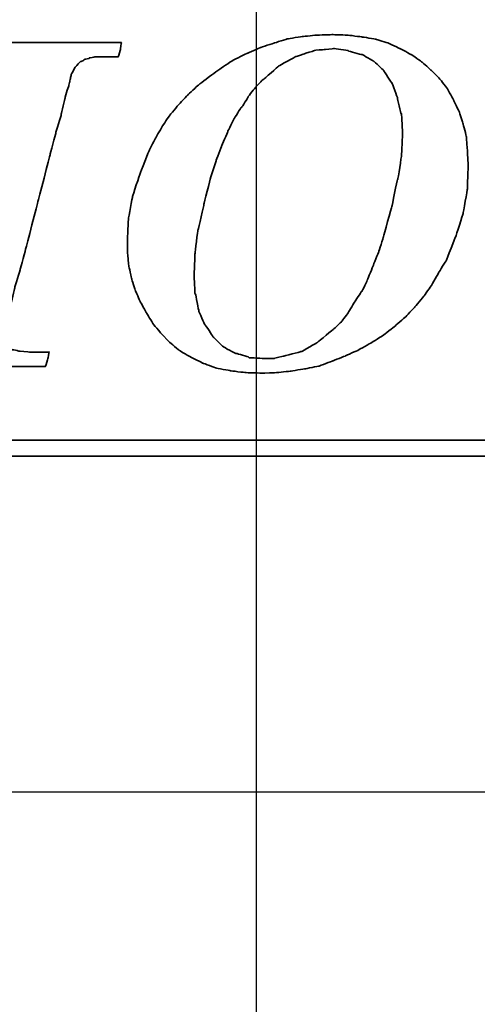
# Model space of a CAD drawing. Header units: millimetres. Extents: x -257 to 3135, y -1556 to 860.
# Tile 32 of 256: x 67 to 73, y -1543 to -1531. Entities that reach past the tile are written whole.
import ezdxf
from ezdxf.lldxf.tags import DXFTag

# ---------------------------------------------------------------- set-up
doc = ezdxf.new("R2010")
doc.units = ezdxf.units.MM
doc.layers.get('0').update_dxf_attribs({"linetype": 'CONTINUOUS'})
doc.layers.add('DIM', color=4, linetype='CONTINUOUS')
doc.layers.add('layer 1', color=7, linetype='CONTINUOUS')
tags = doc.linetypes.add('DASHED', pattern=[25.72, 12.86, -12.86]).pattern_tags.tags
tags[6:7] = [DXFTag(74, 4), DXFTag(75, 0), DXFTag(340, '0'), DXFTag(46, 0.0), DXFTag(50, 0.0), DXFTag(44, 0.0), DXFTag(45, 0.0)]
tags[4:5] = [DXFTag(74, 4), DXFTag(75, 0), DXFTag(340, '0'), DXFTag(46, 0.0), DXFTag(50, 0.0), DXFTag(44, 0.0), DXFTag(45, 0.0)]

# ---------------------------------------------------------------- blocks, each defined once
blk = doc.blocks.new('TBI MOTION logo(完整正式版)')
at = {"layer": 'layer 1', "color": 22, "lineweight": 35}
for points, knots in [([(35.79625, -6.98375), (35.79625, -6.98375), (36.23125, -7.43875), (36.23125, -7.43875), (36.23125, -7.43875), (36.23125, -7.43875), (36.75625, -7.87125), (36.75625, -7.87125), (36.75625, -7.87125), (36.75625, -7.87125), (37.33125, -8.20375), (37.33125, -8.20375), (37.33125, -8.20375), (37.33125, -8.20375), (37.95625, -8.51875), (37.95625, -8.51875), (37.95625, -8.51875), (37.95625, -8.51875), (38.62625, -8.75875), (38.62625, -8.75875), (38.62625, -8.75875), (38.62625, -8.75875), (39.37125, -8.90375), (39.37125, -8.90375), (39.37125, -8.90375), (39.37125, -8.90375), (40.14125, -8.99875), (40.14125, -8.99875), (40.14125, -8.99875), (40.14125, -8.99875), (41.02625, -9.02375), (41.02625, -9.02375), (41.02625, -9.02375), (41.02625, -9.02375), (41.74625, -8.99875), (41.74625, -8.99875), (41.74625, -8.99875), (41.74625, -8.99875), (42.46625, -8.92375), (42.46625, -8.92375), (42.46625, -8.92375), (42.46625, -8.92375), (43.21125, -8.80625), (43.21125, -8.80625), (43.21125, -8.80625), (43.21125, -8.80625), (43.93125, -8.66375), (43.93125, -8.66375), (43.93125, -8.66375), (43.93125, -8.66375), (44.62625, -8.39875), (44.62625, -8.39875), (44.62625, -8.39875), (44.62625, -8.39875), (45.29625, -8.13375), (45.29625, -8.13375), (45.29625, -8.13375), (45.29625, -8.13375), (45.94625, -7.84375), (45.94625, -7.84375), (45.94625, -7.84375), (45.94625, -7.84375), (46.61625, -7.46375), (46.61625, -7.46375), (46.61625, -7.46375), (46.61625, -7.46375), (47.24125, -7.07875), (47.24125, -7.07875), (47.24125, -7.07875), (47.24125, -7.07875), (47.81625, -6.62375), (47.81625, -6.62375), (47.81625, -6.62375), (47.81625, -6.62375), (48.36875, -6.14375), (48.36875, -6.14375), (48.36875, -6.14375), (48.36875, -6.14375), (48.84625, -5.64125), (48.84625, -5.64125), (48.84625, -5.64125), (48.84625, -5.64125), (49.32625, -5.06375), (49.32625, -5.06375), (49.32625, -5.06375), (49.32625, -5.06375), (49.71125, -4.51374), (49.71125, -4.51374), (49.71125, -4.51374), (49.71125, -4.51374), (50.09625, -3.83874), (50.09625, -3.83874), (50.09625, -3.83874), (50.09625, -3.83874), (50.48125, -3.21374), (50.48125, -3.21374), (50.48125, -3.21374), (50.48125, -3.21374), (50.96125, -1.99125), (50.96125, -1.99125), (50.96125, -1.99125), (50.96125, -1.99125), (51.34375, -0.81875), (51.34375, -0.81875), (51.34375, -0.81875), (51.34375, -0.81875), (51.56125, 0.45624), (51.56125, 0.45624), (51.56125, 0.45624), (51.56125, 0.45624), (51.60625, 1.67624), (51.60625, 1.67624), (51.60625, 1.67624), (51.60625, 1.67624), (51.56125, 2.44625), (51.56125, 2.44625), (51.56125, 2.44625), (51.56125, 2.44625), (51.51125, 3.14125), (51.51125, 3.14125), (51.51125, 3.14125), (51.51125, 3.14125), (51.34375, 3.81125), (51.34375, 3.81125), (51.34375, 3.81125), (51.34375, 3.81125), (51.15125, 4.41125), (51.15125, 4.41125), (51.15125, 4.41125), (51.15125, 4.41125), (50.86125, 5.01125), (50.86125, 5.01125), (50.86125, 5.01125), (50.86125, 5.01125), (50.55125, 5.58875), (50.55125, 5.58875), (50.55125, 5.58875), (50.55125, 5.58875), (50.16625, 6.09125), (50.16625, 6.09125), (50.16625, 6.09125), (50.16625, 6.09125), (49.71125, 6.54875), (49.71125, 6.54875), (49.71125, 6.54875), (49.71125, 6.54875), (49.23125, 6.98125), (49.23125, 6.98125), (49.23125, 6.98125), (49.23125, 6.98125), (48.67875, 7.36625), (48.67875, 7.36625), (48.67875, 7.36625), (48.67875, 7.36625), (48.10375, 7.67625), (48.10375, 7.67625), (48.10375, 7.67625), (48.10375, 7.67625), (47.48125, 7.96375), (47.48125, 7.96375), (47.48125, 7.96375), (47.48125, 7.96375), (46.85625, 8.15625), (46.85625, 8.15625), (46.85625, 8.15625), (46.85625, 8.15625), (46.13625, 8.27624), (46.13625, 8.27624), (46.13625, 8.27624), (46.13625, 8.27624), (45.39125, 8.37125), (45.39125, 8.37125), (45.39125, 8.37125), (45.39125, 8.37125), (44.62625, 8.39624), (44.62625, 8.39624), (44.62625, 8.39624), (44.62625, 8.39624), (43.83625, 8.37125), (43.83625, 8.37125), (43.83625, 8.37125), (43.83625, 8.37125), (43.09125, 8.30125), (43.09125, 8.30125), (43.09125, 8.30125), (43.09125, 8.30125), (42.32125, 8.18125), (42.32125, 8.18125), (42.32125, 8.18125), (42.32125, 8.18125), (41.62875, 7.96375), (41.62875, 7.96375), (41.62875, 7.96375), (41.62875, 7.96375), (40.90625, 7.72625), (40.90625, 7.72625), (40.90625, 7.72625), (40.90625, 7.72625), (40.23624, 7.43625), (40.23624, 7.43625), (40.23624, 7.43625), (40.23624, 7.43625), (39.54124, 7.10125), (39.54124, 7.10125), (39.54124, 7.10125), (39.54124, 7.10125), (38.91625, 6.69125), (38.91625, 6.69125), (38.91625, 6.69125), (38.91625, 6.69125), (38.31625, 6.26125), (38.31625, 6.26125), (38.31625, 6.26125), (38.31625, 6.26125), (37.69125, 5.78125), (37.69125, 5.78125), (37.69125, 5.78125), (37.69125, 5.78125), (37.18625, 5.30125), (37.18625, 5.30125), (37.18625, 5.30125), (37.18625, 5.30125), (36.70625, 4.79624), (36.70625, 4.79624), (36.70625, 4.79624), (36.70625, 4.79624), (36.23125, 4.22125), (36.23125, 4.22125), (36.23125, 4.22125), (36.23125, 4.22125), (35.87124, 3.69375), (35.87124, 3.69375), (35.87124, 3.69375), (35.87124, 3.69375), (35.53125, 3.09125), (35.53125, 3.09125), (35.53125, 3.09125), (35.53125, 3.09125), (35.19875, 2.47125), (35.19875, 2.47125), (35.19875, 2.47125), (35.19875, 2.47125), (34.71625, 1.24625), (34.71625, 1.24625), (34.71625, 1.24625), (34.71625, 1.24625), (34.33125, 0.06874), (34.33125, 0.06874), (34.33125, 0.06874), (34.33125, 0.06874), (34.11625, -1.07875), (34.11625, -1.07875), (34.11625, -1.07875), (34.11625, -1.07875), (34.07125, -2.15875), (34.07125, -2.15875), (34.07125, -2.15875), (34.07125, -2.15875), (34.07125, -2.85375), (34.07125, -2.85375), (34.07125, -2.85375), (34.07125, -2.85375), (34.14125, -3.50375), (34.14125, -3.50375), (34.14125, -3.50375), (34.14125, -3.50375), (34.28625, -4.17375), (34.28625, -4.17375), (34.28625, -4.17375), (34.28625, -4.17375), (34.47625, -4.77624), (34.47625, -4.77624), (34.47625, -4.77624), (34.47625, -4.77624), (34.71625, -5.32625), (34.71625, -5.32625), (34.71625, -5.32625), (34.71625, -5.32625), (35.05375, -5.92875), (35.05375, -5.92875), (35.05375, -5.92875), (35.05375, -5.92875), (35.36375, -6.45375), (35.36375, -6.45375), (35.36375, -6.45375), (35.36375, -6.45375), (35.79625, -6.98375), (35.79625, -6.98375)], [0, 0, 0, 0, 0.01388889, 0.01388889, 0.01388889, 0.0138889, 0.02777778, 0.02777778, 0.02777778, 0.02777779, 0.04166667, 0.04166667, 0.04166667, 0.04166668, 0.05555556, 0.05555556, 0.05555556, 0.05555557, 0.06944444, 0.06944444, 0.06944444, 0.06944445, 0.08333333, 0.08333333, 0.08333333, 0.08333334, 0.09722222, 0.09722222, 0.09722222, 0.09722223, 0.11111111, 0.11111111, 0.11111111, 0.11111112, 0.125, 0.125, 0.125, 0.12500001, 0.13888889, 0.13888889, 0.13888889, 0.1388889, 0.15277778, 0.15277778, 0.15277778, 0.15277779, 0.16666667, 0.16666667, 0.16666667, 0.16666668, 0.18055556, 0.18055556, 0.18055556, 0.18055557, 0.19444444, 0.19444444, 0.19444444, 0.19444445, 0.20833333, 0.20833333, 0.20833333, 0.20833334, 0.22222222, 0.22222222, 0.22222222, 0.22222223, 0.23611111, 0.23611111, 0.23611111, 0.23611112, 0.25, 0.25, 0.25, 0.25000001, 0.26388889, 0.26388889, 0.26388889, 0.2638889, 0.27777778, 0.27777778, 0.27777778, 0.27777779, 0.29166667, 0.29166667, 0.29166667, 0.29166668, 0.30555556, 0.30555556, 0.30555556, 0.30555557, 0.31944444, 0.31944444, 0.31944444, 0.31944445, 0.33333333, 0.33333333, 0.33333333, 0.33333334, 0.34722222, 0.34722222, 0.34722222, 0.34722223, 0.36111111, 0.36111111, 0.36111111, 0.36111112, 0.375, 0.375, 0.375, 0.37500001, 0.38888889, 0.38888889, 0.38888889, 0.3888889, 0.40277778, 0.40277778, 0.40277778, 0.40277779, 0.41666667, 0.41666667, 0.41666667, 0.41666668, 0.43055556, 0.43055556, 0.43055556, 0.43055557, 0.44444444, 0.44444444, 0.44444444, 0.44444445, 0.45833333, 0.45833333, 0.45833333, 0.45833334, 0.47222222, 0.47222222, 0.47222222, 0.47222223, 0.48611111, 0.48611111, 0.48611111, 0.48611112, 0.5, 0.5, 0.5, 0.50000001, 0.51388889, 0.51388889, 0.51388889, 0.5138889, 0.52777778, 0.52777778, 0.52777778, 0.52777779, 0.54166667, 0.54166667, 0.54166667, 0.54166668, 0.55555556, 0.55555556, 0.55555556, 0.55555557, 0.56944444, 0.56944444, 0.56944444, 0.56944445, 0.58333333, 0.58333333, 0.58333333, 0.58333334, 0.59722222, 0.59722222, 0.59722222, 0.59722223, 0.61111111, 0.61111111, 0.61111111, 0.61111112, 0.625, 0.625, 0.625, 0.62500001, 0.63888889, 0.63888889, 0.63888889, 0.6388889, 0.65277778, 0.65277778, 0.65277778, 0.65277779, 0.66666667, 0.66666667, 0.66666667, 0.66666668, 0.68055556, 0.68055556, 0.68055556, 0.68055557, 0.69444444, 0.69444444, 0.69444444, 0.69444445, 0.70833333, 0.70833333, 0.70833333, 0.70833334, 0.72222222, 0.72222222, 0.72222222, 0.72222223, 0.73611111, 0.73611111, 0.73611111, 0.73611112, 0.75, 0.75, 0.75, 0.75000001, 0.76388889, 0.76388889, 0.76388889, 0.7638889, 0.77777778, 0.77777778, 0.77777778, 0.77777779, 0.79166667, 0.79166667, 0.79166667, 0.79166668, 0.80555556, 0.80555556, 0.80555556, 0.80555557, 0.81944444, 0.81944444, 0.81944444, 0.81944445, 0.83333333, 0.83333333, 0.83333333, 0.83333334, 0.84722222, 0.84722222, 0.84722222, 0.84722223, 0.86111111, 0.86111111, 0.86111111, 0.86111112, 0.875, 0.875, 0.875, 0.87500001, 0.88888889, 0.88888889, 0.88888889, 0.8888889, 0.90277778, 0.90277778, 0.90277778, 0.90277779, 0.91666667, 0.91666667, 0.91666667, 0.91666668, 0.93055556, 0.93055556, 0.93055556, 0.93055557, 0.94444444, 0.94444444, 0.94444444, 0.94444445, 0.95833333, 0.95833333, 0.95833333, 0.95833334, 0.97222222, 0.97222222, 0.97222222, 0.97222223, 0.98611111, 0.98611111, 0.98611111, 0.98611112, 1, 1, 1, 1]), ([(22.26375, -7.94375), (22.26375, -7.94375), (22.26375, -7.96625), (22.26375, -7.96625), (22.26375, -7.96625), (22.26375, -7.96625), (22.24125, -7.99125), (22.24125, -7.99125), (22.24125, -7.99125), (22.24125, -7.99125), (22.14625, -8.34875), (22.14625, -8.34875), (22.14625, -8.34875), (22.14625, -8.34875), (22.07625, -8.68625), (22.07625, -8.68625), (22.07625, -8.68625), (22.07625, -8.68625), (22.17125, -8.68625), (22.17125, -8.68625), (22.17125, -8.68625), (22.17125, -8.68625), (22.55375, -8.68625), (22.55375, -8.68625), (22.55375, -8.68625), (22.55375, -8.68625), (23.08125, -8.68625), (23.08125, -8.68625), (23.08125, -8.68625), (23.08125, -8.68625), (23.70375, -8.68625), (23.70375, -8.68625), (23.70375, -8.68625), (23.70375, -8.68625), (24.42625, -8.68625), (24.42625, -8.68625), (24.42625, -8.68625), (24.42625, -8.68625), (25.91125, -8.68625), (25.91125, -8.68625), (25.91125, -8.68625), (25.91125, -8.68625), (27.40125, -8.68625), (27.40125, -8.68625), (27.40125, -8.68625), (27.40125, -8.68625), (28.11875, -8.68625), (28.11875, -8.68625), (28.11875, -8.68625), (28.11875, -8.68625), (28.74125, -8.68625), (28.74125, -8.68625), (28.74125, -8.68625), (28.74125, -8.68625), (29.22125, -8.68625), (29.22125, -8.68625), (29.22125, -8.68625), (29.22125, -8.68625), (29.65625, -8.68625), (29.65625, -8.68625), (29.65625, -8.68625), (29.65625, -8.68625), (29.84875, -8.68625), (29.84875, -8.68625), (29.84875, -8.68625), (29.84875, -8.68625), (29.84875, -8.63875), (29.84875, -8.63875), (29.84875, -8.63875), (29.84875, -8.63875), (29.87125, -8.63875), (29.87125, -8.63875), (29.87125, -8.63875), (29.87125, -8.63875), (29.96875, -8.27875), (29.96875, -8.27875), (29.96875, -8.27875), (29.96875, -8.27875), (30.04125, -7.94375), (30.04125, -7.94375), (30.04125, -7.94375), (30.04125, -7.94375), (29.65625, -7.94375), (29.65625, -7.94375), (29.65625, -7.94375), (29.65625, -7.94375), (29.22125, -7.94375), (29.22125, -7.94375), (29.22125, -7.94375), (29.22125, -7.94375), (29.08125, -7.94375), (29.08125, -7.94375), (29.08125, -7.94375), (29.08125, -7.94375), (29.03125, -7.94375), (29.03125, -7.94375), (29.03125, -7.94375), (29.03125, -7.94375), (28.45625, -7.89375), (28.45625, -7.89375), (28.45625, -7.89375), (28.45625, -7.89375), (28.43125, -7.87125), (28.43125, -7.87125), (28.43125, -7.87125), (28.43125, -7.87125), (28.19125, -7.82375), (28.19125, -7.82375), (28.19125, -7.82375), (28.19125, -7.82375), (28.16625, -7.82375), (28.16625, -7.82375), (28.16625, -7.82375), (28.16625, -7.82375), (28.14625, -7.82375), (28.14625, -7.82375), (28.14625, -7.82375), (28.14625, -7.82375), (27.95125, -7.72375), (27.95125, -7.72375), (27.95125, -7.72375), (27.95125, -7.72375), (27.92625, -7.70375), (27.92625, -7.70375), (27.92625, -7.70375), (27.92625, -7.70375), (27.90625, -7.67875), (27.90625, -7.67875), (27.90625, -7.67875), (27.90625, -7.67875), (27.76125, -7.48875), (27.76125, -7.48875), (27.76125, -7.48875), (27.76125, -7.48875), (27.73375, -7.43875), (27.73375, -7.43875), (27.73375, -7.43875), (27.73375, -7.43875), (27.71125, -7.38875), (27.71125, -7.38875), (27.71125, -7.38875), (27.71125, -7.38875), (27.66625, -7.12875), (27.66625, -7.12875), (27.66625, -7.12875), (27.66625, -7.12875), (27.66625, -7.10375), (27.66625, -7.10375), (27.66625, -7.10375), (27.66625, -7.10375), (27.66625, -7.05375), (27.66625, -7.05375), (27.66625, -7.05375), (27.66625, -7.05375), (27.66625, -7.00875), (27.66625, -7.00875), (27.66625, -7.00875), (27.66625, -7.00875), (27.71125, -6.69625), (27.71125, -6.69625), (27.71125, -6.69625), (27.71125, -6.69625), (27.71125, -6.67125), (27.71125, -6.67125), (27.71125, -6.67125), (27.71125, -6.67125), (27.73375, -6.64875), (27.73375, -6.64875), (27.73375, -6.64875), (27.73375, -6.64875), (27.78625, -6.50375), (27.78625, -6.50375), (27.78625, -6.50375), (27.78625, -6.50375), (27.83125, -6.38375), (27.83125, -6.38375), (27.83125, -6.38375), (27.83125, -6.38375), (27.88125, -6.14375), (27.88125, -6.14375), (27.88125, -6.14375), (27.88125, -6.14375), (27.88125, -6.11875), (27.88125, -6.11875), (27.88125, -6.11875), (27.88125, -6.11875), (27.97625, -5.85375), (27.97625, -5.85375), (27.97625, -5.85375), (27.97625, -5.85375), (28.07375, -5.47125), (28.07375, -5.47125), (28.07375, -5.47125), (28.07375, -5.47125), (28.26625, -4.65375), (28.26625, -4.65375), (28.26625, -4.65375), (28.26625, -4.65375), (28.26625, -4.63375), (28.26625, -4.63375), (28.26625, -4.63375), (28.26625, -4.63375), (28.55125, -3.67374), (28.55125, -3.67374), (28.55125, -3.67374), (28.55125, -3.67374), (28.84125, -2.59374), (28.84125, -2.59374), (28.84125, -2.59374), (28.84125, -2.59374), (29.46125, -0.19375), (29.46125, -0.19375), (29.46125, -0.19375), (29.46125, -0.19375), (30.08625, 2.20624), (30.08625, 2.20624), (30.08625, 2.20624), (30.08625, 2.20624), (30.37625, 3.30875), (30.37625, 3.30875), (30.37625, 3.30875), (30.37625, 3.30875), (30.37625, 3.33125), (30.37625, 3.33125), (30.37625, 3.33125), (30.37625, 3.33125), (30.66125, 4.27125), (30.66125, 4.27125), (30.66125, 4.27125), (30.66125, 4.27125), (30.66125, 4.31875), (30.66125, 4.31875), (30.66125, 4.31875), (30.66125, 4.31875), (30.85625, 5.13125), (30.85625, 5.13125), (30.85625, 5.13125), (30.85625, 5.13125), (30.95125, 5.47125), (30.95125, 5.47125), (30.95125, 5.47125), (30.95125, 5.47125), (30.95125, 5.49125), (30.95125, 5.49125), (30.95125, 5.49125), (30.95125, 5.49125), (31.04625, 5.75625), (31.04625, 5.75625), (31.04625, 5.75625), (31.04625, 5.75625), (31.09625, 5.97125), (31.09625, 5.97125), (31.09625, 5.97125), (31.09625, 5.97125), (31.09625, 5.99624), (31.09625, 5.99624), (31.09625, 5.99624), (31.09625, 5.99624), (31.14375, 6.16625), (31.14375, 6.16625), (31.14375, 6.16625), (31.14375, 6.16625), (31.14375, 6.18625), (31.14375, 6.18625), (31.14375, 6.18625), (31.14375, 6.18625), (31.16624, 6.28625), (31.16624, 6.28625), (31.16624, 6.28625), (31.16624, 6.28625), (31.16624, 6.33124), (31.16624, 6.33124), (31.16624, 6.33124), (31.16624, 6.33124), (31.19125, 6.38124), (31.19125, 6.38124), (31.19125, 6.38124), (31.19125, 6.38124), (31.38125, 6.71625), (31.38125, 6.71625), (31.38125, 6.71625), (31.38125, 6.71625), (31.40624, 6.74125), (31.40624, 6.74125), (31.40624, 6.74125), (31.40624, 6.74125), (31.43125, 6.76625), (31.43125, 6.76625), (31.43125, 6.76625), (31.43125, 6.76625), (31.64625, 7.00624), (31.64625, 7.00624), (31.64625, 7.00624), (31.64625, 7.00624), (31.67125, 7.00624), (31.67125, 7.00624), (31.67125, 7.00624), (31.67125, 7.00624), (31.69625, 7.00624), (31.69625, 7.00624), (31.69625, 7.00624), (31.69625, 7.00624), (31.83875, 7.10125), (31.83875, 7.10125), (31.83875, 7.10125), (31.83875, 7.10125), (31.86124, 7.12624), (31.86124, 7.12624), (31.86124, 7.12624), (31.86124, 7.12624), (31.88625, 7.12624), (31.88625, 7.12624), (31.88625, 7.12624), (31.88625, 7.12624), (32.10124, 7.17125), (32.10124, 7.17125), (32.10124, 7.17125), (32.10124, 7.17125), (32.10124, 7.19624), (32.10124, 7.19624), (32.10124, 7.19624), (32.10124, 7.19624), (32.39125, 7.24624), (32.39125, 7.24624), (32.39125, 7.24624), (32.39125, 7.24624), (32.41624, 7.24624), (32.41624, 7.24624), (32.41624, 7.24624), (32.41624, 7.24624), (32.43624, 7.24624), (32.43624, 7.24624), (32.43624, 7.24624), (32.43624, 7.24624), (32.72375, 7.24624), (32.72375, 7.24624), (32.72375, 7.24624), (32.72375, 7.24624), (32.79624, 7.24624), (32.79624, 7.24624), (32.79624, 7.24624), (32.79624, 7.24624), (32.89625, 7.24624), (32.89625, 7.24624), (32.89625, 7.24624), (32.89625, 7.24624), (33.23124, 7.24624), (33.23124, 7.24624), (33.23124, 7.24624), (33.23124, 7.24624), (33.59125, 7.24624), (33.59125, 7.24624), (33.59125, 7.24624), (33.59125, 7.24624), (33.61625, 7.29125), (33.61625, 7.29125), (33.61625, 7.29125), (33.61625, 7.29125), (33.71125, 7.62625), (33.71125, 7.62625), (33.71125, 7.62625), (33.71125, 7.62625), (33.75625, 7.98625), (33.75625, 7.98625), (33.75625, 7.98625), (33.75625, 7.98625), (33.63625, 7.98625), (33.63625, 7.98625), (33.63625, 7.98625), (33.63625, 7.98625), (33.23124, 7.98625), (33.23124, 7.98625), (33.23124, 7.98625), (33.23124, 7.98625), (32.67875, 7.98625), (32.67875, 7.98625), (32.67875, 7.98625), (32.67875, 7.98625), (32.05625, 7.98625), (32.05625, 7.98625), (32.05625, 7.98625), (32.05625, 7.98625), (31.35625, 7.98625), (31.35625, 7.98625), (31.35625, 7.98625), (31.35625, 7.98625), (29.80125, 7.98625), (29.80125, 7.98625), (29.80125, 7.98625), (29.80125, 7.98625), (28.26625, 7.98625), (28.26625, 7.98625), (28.26625, 7.98625), (28.26625, 7.98625), (27.59125, 7.98625), (27.59125, 7.98625), (27.59125, 7.98625), (27.59125, 7.98625), (26.91875, 7.98625), (26.91875, 7.98625), (26.91875, 7.98625), (26.91875, 7.98625), (26.39125, 7.98625), (26.39125, 7.98625), (26.39125, 7.98625), (26.39125, 7.98625), (25.96125, 7.98625), (25.96125, 7.98625), (25.96125, 7.98625), (25.96125, 7.98625), (25.76875, 7.98625), (25.76875, 7.98625), (25.76875, 7.98625), (25.76875, 7.98625), (25.76875, 7.96375), (25.76875, 7.96375), (25.76875, 7.96375), (25.76875, 7.96375), (25.74625, 7.94125), (25.74625, 7.94125), (25.74625, 7.94125), (25.74625, 7.94125), (25.64875, 7.55625), (25.64875, 7.55625), (25.64875, 7.55625), (25.64875, 7.55625), (25.57625, 7.24624), (25.57625, 7.24624), (25.57625, 7.24624), (25.57625, 7.24624), (25.59875, 7.24624), (25.59875, 7.24624), (25.59875, 7.24624), (25.59875, 7.24624), (26.01125, 7.24624), (26.01125, 7.24624), (26.01125, 7.24624), (26.01125, 7.24624), (26.48625, 7.24624), (26.48625, 7.24624), (26.48625, 7.24624), (26.48625, 7.24624), (26.60625, 7.24624), (26.60625, 7.24624), (26.60625, 7.24624), (26.60625, 7.24624), (26.63125, 7.24624), (26.63125, 7.24624), (26.63125, 7.24624), (26.63125, 7.24624), (26.68125, 7.24624), (26.68125, 7.24624), (26.68125, 7.24624), (26.68125, 7.24624), (26.70625, 7.24624), (26.70625, 7.24624), (26.70625, 7.24624), (26.70625, 7.24624), (26.96625, 7.24624), (26.96625, 7.24624), (26.96625, 7.24624), (26.96625, 7.24624), (26.99125, 7.21875), (26.99125, 7.21875), (26.99125, 7.21875), (26.99125, 7.21875), (27.23375, 7.17125), (27.23375, 7.17125), (27.23375, 7.17125), (27.23375, 7.17125), (27.40125, 7.12624), (27.40125, 7.12624), (27.40125, 7.12624), (27.40125, 7.12624), (27.56625, 7.07624), (27.56625, 7.07624), (27.56625, 7.07624), (27.56625, 7.07624), (27.61375, 7.07624), (27.61375, 7.07624), (27.61375, 7.07624), (27.61375, 7.07624), (27.64125, 7.07624), (27.64125, 7.07624), (27.64125, 7.07624), (27.64125, 7.07624), (27.66625, 7.02624), (27.66625, 7.02624), (27.66625, 7.02624), (27.66625, 7.02624), (27.85625, 6.86125), (27.85625, 6.86125), (27.85625, 6.86125), (27.85625, 6.86125), (27.88125, 6.81125), (27.88125, 6.81125), (27.88125, 6.81125), (27.88125, 6.81125), (27.88125, 6.76625), (27.88125, 6.76625), (27.88125, 6.76625), (27.88125, 6.76625), (27.92625, 6.47625), (27.92625, 6.47625), (27.92625, 6.47625), (27.92625, 6.47625), (27.95125, 6.45124), (27.95125, 6.45124), (27.95125, 6.45124), (27.95125, 6.45124), (27.95125, 6.42625), (27.95125, 6.42625), (27.95125, 6.42625), (27.95125, 6.42625), (27.95125, 6.40625), (27.95125, 6.40625), (27.95125, 6.40625), (27.95125, 6.40625), (27.92625, 6.35625), (27.92625, 6.35625), (27.92625, 6.35625), (27.92625, 6.35625), (27.92625, 6.33124), (27.92625, 6.33124), (27.92625, 6.33124), (27.92625, 6.33124), (27.90625, 5.99624), (27.90625, 5.99624), (27.90625, 5.99624), (27.90625, 5.99624), (27.88125, 5.89875), (27.88125, 5.89875), (27.88125, 5.89875), (27.88125, 5.89875), (27.85625, 5.87625), (27.85625, 5.87625), (27.85625, 5.87625), (27.85625, 5.87625), (27.85625, 5.85125), (27.85625, 5.85125), (27.85625, 5.85125), (27.85625, 5.85125), (27.85625, 5.82625), (27.85625, 5.82625), (27.85625, 5.82625), (27.85625, 5.82625), (27.83125, 5.82625), (27.83125, 5.82625), (27.83125, 5.82625), (27.83125, 5.82625), (27.78625, 5.63625), (27.78625, 5.63625), (27.78625, 5.63625), (27.78625, 5.63625), (27.78625, 5.61125), (27.78625, 5.61125), (27.78625, 5.61125), (27.78625, 5.61125), (27.78625, 5.58875), (27.78625, 5.58875), (27.78625, 5.58875), (27.78625, 5.58875), (27.68625, 5.42125), (27.68625, 5.42125), (27.68625, 5.42125), (27.68625, 5.42125), (27.66625, 5.13125), (27.66625, 5.13125), (27.66625, 5.13125), (27.66625, 5.13125), (27.64125, 5.10874), (27.64125, 5.10874), (27.64125, 5.10874), (27.64125, 5.10874), (27.64125, 5.08625), (27.64125, 5.08625), (27.64125, 5.08625), (27.64125, 5.08625), (27.52125, 4.75124), (27.52125, 4.75124), (27.52125, 4.75124), (27.52125, 4.75124), (27.30625, 3.95625), (27.30625, 3.95625), (27.30625, 3.95625), (27.30625, 3.95625), (27.03875, 2.97125), (27.03875, 2.97125), (27.03875, 2.97125), (27.03875, 2.97125), (26.75375, 1.87125), (26.75375, 1.87125), (26.75375, 1.87125), (26.75375, 1.87125), (26.12625, -0.50374), (26.12625, -0.50374), (26.12625, -0.50374), (26.12625, -0.50374), (25.50625, -2.85375), (25.50625, -2.85375), (25.50625, -2.85375), (25.50625, -2.85375), (25.21625, -3.95875), (25.21625, -3.95875), (25.21625, -3.95875), (25.21625, -3.95875), (25.21625, -3.98375), (25.21625, -3.98375), (25.21625, -3.98375), (25.21625, -3.98375), (24.93125, -4.94375), (24.93125, -4.94375), (24.93125, -4.94375), (24.93125, -4.94375), (24.73625, -5.78375), (24.73625, -5.78375), (24.73625, -5.78375), (24.73625, -5.78375), (24.64125, -6.11875), (24.64125, -6.11875), (24.64125, -6.11875), (24.64125, -6.11875), (24.64125, -6.14375), (24.64125, -6.14375), (24.64125, -6.14375), (24.64125, -6.14375), (24.54625, -6.40875), (24.54625, -6.40875), (24.54625, -6.40875), (24.54625, -6.40875), (24.49625, -6.64875), (24.49625, -6.64875), (24.49625, -6.64875), (24.49625, -6.64875), (24.49625, -6.67125), (24.49625, -6.67125), (24.49625, -6.67125), (24.49625, -6.67125), (24.45125, -6.81375), (24.45125, -6.81375), (24.45125, -6.81375), (24.45125, -6.81375), (24.40125, -6.95875), (24.40125, -6.95875), (24.40125, -6.95875), (24.40125, -6.95875), (24.23375, -7.34375), (24.23375, -7.34375), (24.23375, -7.34375), (24.23375, -7.34375), (24.23375, -7.36875), (24.23375, -7.36875), (24.23375, -7.36875), (24.23375, -7.36875), (24.20875, -7.38875), (24.20875, -7.38875), (24.20875, -7.38875), (24.20875, -7.38875), (23.94625, -7.67875), (23.94625, -7.67875), (23.94625, -7.67875), (23.94625, -7.67875), (23.92125, -7.70375), (23.92125, -7.70375), (23.92125, -7.70375), (23.92125, -7.70375), (23.87125, -7.72375), (23.87125, -7.72375), (23.87125, -7.72375), (23.87125, -7.72375), (23.53875, -7.87125), (23.53875, -7.87125), (23.53875, -7.87125), (23.53875, -7.87125), (23.51125, -7.87125), (23.51125, -7.87125), (23.51125, -7.87125), (23.51125, -7.87125), (23.49125, -7.89375), (23.49125, -7.89375), (23.49125, -7.89375), (23.49125, -7.89375), (23.05625, -7.94375), (23.05625, -7.94375), (23.05625, -7.94375), (23.05625, -7.94375), (23.03625, -7.94375), (23.03625, -7.94375), (23.03625, -7.94375), (23.03625, -7.94375), (22.98625, -7.94375), (22.98625, -7.94375), (22.98625, -7.94375), (22.98625, -7.94375), (22.88875, -7.94375), (22.88875, -7.94375), (22.88875, -7.94375), (22.88875, -7.94375), (22.55375, -7.94375), (22.55375, -7.94375), (22.55375, -7.94375), (22.55375, -7.94375), (22.26375, -7.94375), (22.26375, -7.94375)], [0, 0, 0, 0, 0.00568182, 0.00568182, 0.00568182, 0.00568183, 0.01136364, 0.01136364, 0.01136364, 0.01136365, 0.01704545, 0.01704545, 0.01704545, 0.01704546, 0.02272727, 0.02272727, 0.02272727, 0.02272728, 0.02840909, 0.02840909, 0.02840909, 0.0284091, 0.03409091, 0.03409091, 0.03409091, 0.03409092, 0.03977273, 0.03977273, 0.03977273, 0.03977274, 0.04545455, 0.04545455, 0.04545455, 0.04545456, 0.05113636, 0.05113636, 0.05113636, 0.05113637, 0.05681818, 0.05681818, 0.05681818, 0.05681819, 0.0625, 0.0625, 0.0625, 0.06250001, 0.06818182, 0.06818182, 0.06818182, 0.06818183, 0.07386364, 0.07386364, 0.07386364, 0.07386365, 0.07954545, 0.07954545, 0.07954545, 0.07954546, 0.08522727, 0.08522727, 0.08522727, 0.08522728, 0.09090909, 0.09090909, 0.09090909, 0.0909091, 0.09659091, 0.09659091, 0.09659091, 0.09659092, 0.10227273, 0.10227273, 0.10227273, 0.10227274, 0.10795455, 0.10795455, 0.10795455, 0.10795456, 0.11363636, 0.11363636, 0.11363636, 0.11363637, 0.11931818, 0.11931818, 0.11931818, 0.11931819, 0.125, 0.125, 0.125, 0.12500001, 0.13068182, 0.13068182, 0.13068182, 0.13068183, 0.13636364, 0.13636364, 0.13636364, 0.13636365, 0.14204545, 0.14204545, 0.14204545, 0.14204546, 0.14772727, 0.14772727, 0.14772727, 0.14772728, 0.15340909, 0.15340909, 0.15340909, 0.1534091, 0.15909091, 0.15909091, 0.15909091, 0.15909092, 0.16477273, 0.16477273, 0.16477273, 0.16477274, 0.17045455, 0.17045455, 0.17045455, 0.17045456, 0.17613636, 0.17613636, 0.17613636, 0.17613637, 0.18181818, 0.18181818, 0.18181818, 0.18181819, 0.1875, 0.1875, 0.1875, 0.18750001, 0.19318182, 0.19318182, 0.19318182, 0.19318183, 0.19886364, 0.19886364, 0.19886364, 0.19886365, 0.20454545, 0.20454545, 0.20454545, 0.20454546, 0.21022727, 0.21022727, 0.21022727, 0.21022728, 0.21590909, 0.21590909, 0.21590909, 0.2159091, 0.22159091, 0.22159091, 0.22159091, 0.22159092, 0.22727273, 0.22727273, 0.22727273, 0.22727274, 0.23295455, 0.23295455, 0.23295455, 0.23295456, 0.23863636, 0.23863636, 0.23863636, 0.23863637, 0.24431818, 0.24431818, 0.24431818, 0.24431819, 0.25, 0.25, 0.25, 0.25000001, 0.25568182, 0.25568182, 0.25568182, 0.25568183, 0.26136364, 0.26136364, 0.26136364, 0.26136365, 0.26704545, 0.26704545, 0.26704545, 0.26704546, 0.27272727, 0.27272727, 0.27272727, 0.27272728, 0.27840909, 0.27840909, 0.27840909, 0.2784091, 0.28409091, 0.28409091, 0.28409091, 0.28409092, 0.28977273, 0.28977273, 0.28977273, 0.28977274, 0.29545455, 0.29545455, 0.29545455, 0.29545456, 0.30113636, 0.30113636, 0.30113636, 0.30113637, 0.30681818, 0.30681818, 0.30681818, 0.30681819, 0.3125, 0.3125, 0.3125, 0.31250001, 0.31818182, 0.31818182, 0.31818182, 0.31818183, 0.32386364, 0.32386364, 0.32386364, 0.32386365, 0.32954545, 0.32954545, 0.32954545, 0.32954546, 0.33522727, 0.33522727, 0.33522727, 0.33522728, 0.34090909, 0.34090909, 0.34090909, 0.3409091, 0.34659091, 0.34659091, 0.34659091, 0.34659092, 0.35227273, 0.35227273, 0.35227273, 0.35227274, 0.35795455, 0.35795455, 0.35795455, 0.35795456, 0.36363636, 0.36363636, 0.36363636, 0.36363637, 0.36931818, 0.36931818, 0.36931818, 0.36931819, 0.375, 0.375, 0.375, 0.37500001, 0.38068182, 0.38068182, 0.38068182, 0.38068183, 0.38636364, 0.38636364, 0.38636364, 0.38636365, 0.39204545, 0.39204545, 0.39204545, 0.39204546, 0.39772727, 0.39772727, 0.39772727, 0.39772728, 0.40340909, 0.40340909, 0.40340909, 0.4034091, 0.40909091, 0.40909091, 0.40909091, 0.40909092, 0.41477273, 0.41477273, 0.41477273, 0.41477274, 0.42045455, 0.42045455, 0.42045455, 0.42045456, 0.42613636, 0.42613636, 0.42613636, 0.42613637, 0.43181818, 0.43181818, 0.43181818, 0.43181819, 0.4375, 0.4375, 0.4375, 0.43750001, 0.44318182, 0.44318182, 0.44318182, 0.44318183, 0.44886364, 0.44886364, 0.44886364, 0.44886365, 0.45454545, 0.45454545, 0.45454545, 0.45454546, 0.46022727, 0.46022727, 0.46022727, 0.46022728, 0.46590909, 0.46590909, 0.46590909, 0.4659091, 0.47159091, 0.47159091, 0.47159091, 0.47159092, 0.47727273, 0.47727273, 0.47727273, 0.47727274, 0.48295455, 0.48295455, 0.48295455, 0.48295456, 0.48863636, 0.48863636, 0.48863636, 0.48863637, 0.49431818, 0.49431818, 0.49431818, 0.49431819, 0.5, 0.5, 0.5, 0.50000001, 0.50568182, 0.50568182, 0.50568182, 0.50568183, 0.51136364, 0.51136364, 0.51136364, 0.51136365, 0.51704545, 0.51704545, 0.51704545, 0.51704546, 0.52272727, 0.52272727, 0.52272727, 0.52272728, 0.52840909, 0.52840909, 0.52840909, 0.5284091, 0.53409091, 0.53409091, 0.53409091, 0.53409092, 0.53977273, 0.53977273, 0.53977273, 0.53977274, 0.54545455, 0.54545455, 0.54545455, 0.54545456, 0.55113636, 0.55113636, 0.55113636, 0.55113637, 0.55681818, 0.55681818, 0.55681818, 0.55681819, 0.5625, 0.5625, 0.5625, 0.56250001, 0.56818182, 0.56818182, 0.56818182, 0.56818183, 0.57386364, 0.57386364, 0.57386364, 0.57386365, 0.57954545, 0.57954545, 0.57954545, 0.57954546, 0.58522727, 0.58522727, 0.58522727, 0.58522728, 0.59090909, 0.59090909, 0.59090909, 0.5909091, 0.59659091, 0.59659091, 0.59659091, 0.59659092, 0.60227273, 0.60227273, 0.60227273, 0.60227274, 0.60795455, 0.60795455, 0.60795455, 0.60795456, 0.61363636, 0.61363636, 0.61363636, 0.61363637, 0.61931818, 0.61931818, 0.61931818, 0.61931819, 0.625, 0.625, 0.625, 0.62500001, 0.63068182, 0.63068182, 0.63068182, 0.63068183, 0.63636364, 0.63636364, 0.63636364, 0.63636365, 0.64204545, 0.64204545, 0.64204545, 0.64204546, 0.64772727, 0.64772727, 0.64772727, 0.64772728, 0.65340909, 0.65340909, 0.65340909, 0.6534091, 0.65909091, 0.65909091, 0.65909091, 0.65909092, 0.66477273, 0.66477273, 0.66477273, 0.66477274, 0.67045455, 0.67045455, 0.67045455, 0.67045456, 0.67613636, 0.67613636, 0.67613636, 0.67613637, 0.68181818, 0.68181818, 0.68181818, 0.68181819, 0.6875, 0.6875, 0.6875, 0.68750001, 0.69318182, 0.69318182, 0.69318182, 0.69318183, 0.69886364, 0.69886364, 0.69886364, 0.69886365, 0.70454545, 0.70454545, 0.70454545, 0.70454546, 0.71022727, 0.71022727, 0.71022727, 0.71022728, 0.71590909, 0.71590909, 0.71590909, 0.7159091, 0.72159091, 0.72159091, 0.72159091, 0.72159092, 0.72727273, 0.72727273, 0.72727273, 0.72727274, 0.73295455, 0.73295455, 0.73295455, 0.73295456, 0.73863636, 0.73863636, 0.73863636, 0.73863637, 0.74431818, 0.74431818, 0.74431818, 0.74431819, 0.75, 0.75, 0.75, 0.75000001, 0.75568182, 0.75568182, 0.75568182, 0.75568183, 0.76136364, 0.76136364, 0.76136364, 0.76136365, 0.76704545, 0.76704545, 0.76704545, 0.76704546, 0.77272727, 0.77272727, 0.77272727, 0.77272728, 0.77840909, 0.77840909, 0.77840909, 0.7784091, 0.78409091, 0.78409091, 0.78409091, 0.78409092, 0.78977273, 0.78977273, 0.78977273, 0.78977274, 0.79545455, 0.79545455, 0.79545455, 0.79545456, 0.80113636, 0.80113636, 0.80113636, 0.80113637, 0.80681818, 0.80681818, 0.80681818, 0.80681819, 0.8125, 0.8125, 0.8125, 0.81250001, 0.81818182, 0.81818182, 0.81818182, 0.81818183, 0.82386364, 0.82386364, 0.82386364, 0.82386365, 0.82954545, 0.82954545, 0.82954545, 0.82954546, 0.83522727, 0.83522727, 0.83522727, 0.83522728, 0.84090909, 0.84090909, 0.84090909, 0.8409091, 0.84659091, 0.84659091, 0.84659091, 0.84659092, 0.85227273, 0.85227273, 0.85227273, 0.85227274, 0.85795455, 0.85795455, 0.85795455, 0.85795456, 0.86363636, 0.86363636, 0.86363636, 0.86363637, 0.86931818, 0.86931818, 0.86931818, 0.86931819, 0.875, 0.875, 0.875, 0.87500001, 0.88068182, 0.88068182, 0.88068182, 0.88068183, 0.88636364, 0.88636364, 0.88636364, 0.88636365, 0.89204545, 0.89204545, 0.89204545, 0.89204546, 0.89772727, 0.89772727, 0.89772727, 0.89772728, 0.90340909, 0.90340909, 0.90340909, 0.9034091, 0.90909091, 0.90909091, 0.90909091, 0.90909092, 0.91477273, 0.91477273, 0.91477273, 0.91477274, 0.92045455, 0.92045455, 0.92045455, 0.92045456, 0.92613636, 0.92613636, 0.92613636, 0.92613637, 0.93181818, 0.93181818, 0.93181818, 0.93181819, 0.9375, 0.9375, 0.9375, 0.93750001, 0.94318182, 0.94318182, 0.94318182, 0.94318183, 0.94886364, 0.94886364, 0.94886364, 0.94886365, 0.95454545, 0.95454545, 0.95454545, 0.95454546, 0.96022727, 0.96022727, 0.96022727, 0.96022728, 0.96590909, 0.96590909, 0.96590909, 0.9659091, 0.97159091, 0.97159091, 0.97159091, 0.97159092, 0.97727273, 0.97727273, 0.97727273, 0.97727274, 0.98295455, 0.98295455, 0.98295455, 0.98295456, 0.98863636, 0.98863636, 0.98863636, 0.98863637, 0.99431818, 0.99431818, 0.99431818, 0.99431819, 1, 1, 1, 1]), ([(38.33875, 1.03124), (38.33875, 1.03124), (38.62625, 1.89625), (38.62625, 1.89625), (38.62625, 1.89625), (38.62625, 1.89625), (38.91625, 2.66375), (38.91625, 2.66375), (38.91625, 2.66375), (38.91625, 2.66375), (39.22625, 3.38125), (39.22625, 3.38125), (39.22625, 3.38125), (39.22625, 3.38125), (39.22625, 3.40624), (39.22625, 3.40624), (39.22625, 3.40624), (39.22625, 3.40624), (39.56124, 4.07624), (39.56124, 4.07624), (39.56124, 4.07624), (39.56124, 4.07624), (39.92125, 4.65125), (39.92125, 4.65125), (39.92125, 4.65125), (39.92125, 4.65125), (39.94625, 4.65125), (39.94625, 4.65125), (39.94625, 4.65125), (39.94625, 4.65125), (40.28125, 5.17875), (40.28125, 5.17875), (40.28125, 5.17875), (40.28125, 5.17875), (40.28125, 5.20375), (40.28125, 5.20375), (40.28125, 5.20375), (40.28125, 5.20375), (40.66875, 5.68625), (40.66875, 5.68625), (40.66875, 5.68625), (40.66875, 5.68625), (40.66875, 5.70625), (40.66875, 5.70625), (40.66875, 5.70625), (40.66875, 5.70625), (41.05124, 6.09125), (41.05124, 6.09125), (41.05124, 6.09125), (41.05124, 6.09125), (41.07625, 6.09125), (41.07625, 6.09125), (41.07625, 6.09125), (41.07625, 6.09125), (41.84125, 6.76625), (41.84125, 6.76625), (41.84125, 6.76625), (41.84125, 6.76625), (41.86625, 6.78625), (41.86625, 6.78625), (41.86625, 6.78625), (41.86625, 6.78625), (42.73125, 7.26624), (42.73125, 7.26624), (42.73125, 7.26624), (42.73125, 7.26624), (42.75625, 7.26624), (42.75625, 7.26624), (42.75625, 7.26624), (42.75625, 7.26624), (43.18625, 7.41125), (43.18625, 7.41125), (43.18625, 7.41125), (43.18625, 7.41125), (43.64125, 7.55625), (43.64125, 7.55625), (43.64125, 7.55625), (43.64125, 7.55625), (43.66625, 7.55625), (43.66625, 7.55625), (43.66625, 7.55625), (43.66625, 7.55625), (43.69125, 7.58124), (43.69125, 7.58124), (43.69125, 7.58124), (43.69125, 7.58124), (44.19125, 7.62625), (44.19125, 7.62625), (44.19125, 7.62625), (44.19125, 7.62625), (44.67125, 7.67625), (44.67125, 7.67625), (44.67125, 7.67625), (44.67125, 7.67625), (44.69625, 7.67625), (44.69625, 7.67625), (44.69625, 7.67625), (44.69625, 7.67625), (45.41875, 7.58124), (45.41875, 7.58124), (45.41875, 7.58124), (45.41875, 7.58124), (45.44125, 7.55625), (45.44125, 7.55625), (45.44125, 7.55625), (45.44125, 7.55625), (46.11125, 7.36625), (46.11125, 7.36625), (46.11125, 7.36625), (46.11125, 7.36625), (46.13625, 7.36625), (46.13625, 7.36625), (46.13625, 7.36625), (46.13625, 7.36625), (46.15875, 7.36625), (46.15875, 7.36625), (46.15875, 7.36625), (46.15875, 7.36625), (46.73625, 7.02624), (46.73625, 7.02624), (46.73625, 7.02624), (46.73625, 7.02624), (46.76125, 7.00624), (46.76125, 7.00624), (46.76125, 7.00624), (46.76125, 7.00624), (47.24125, 6.57124), (47.24125, 6.57124), (47.24125, 6.57124), (47.24125, 6.57124), (47.26625, 6.54875), (47.26625, 6.54875), (47.26625, 6.54875), (47.26625, 6.54875), (47.26625, 6.52375), (47.26625, 6.52375), (47.26625, 6.52375), (47.26625, 6.52375), (47.67375, 5.89875), (47.67375, 5.89875), (47.67375, 5.89875), (47.67375, 5.89875), (47.69625, 5.89875), (47.69625, 5.89875), (47.69625, 5.89875), (47.69625, 5.89875), (47.69625, 5.87625), (47.69625, 5.87625), (47.69625, 5.87625), (47.69625, 5.87625), (47.96125, 5.15625), (47.96125, 5.15625), (47.96125, 5.15625), (47.96125, 5.15625), (47.96125, 5.13125), (47.96125, 5.13125), (47.96125, 5.13125), (47.96125, 5.13125), (48.15125, 4.31875), (48.15125, 4.31875), (48.15125, 4.31875), (48.15125, 4.31875), (48.17625, 4.31875), (48.17625, 4.31875), (48.17625, 4.31875), (48.17625, 4.31875), (48.17625, 4.29125), (48.17625, 4.29125), (48.17625, 4.29125), (48.17625, 4.29125), (48.22625, 3.33125), (48.22625, 3.33125), (48.22625, 3.33125), (48.22625, 3.33125), (48.22625, 3.30875), (48.22625, 3.30875), (48.22625, 3.30875), (48.22625, 3.30875), (48.17625, 2.20624), (48.17625, 2.20624), (48.17625, 2.20624), (48.17625, 2.20624), (48.17625, 2.18124), (48.17625, 2.18124), (48.17625, 2.18124), (48.17625, 2.18124), (47.98375, 0.93624), (47.98375, 0.93624), (47.98375, 0.93624), (47.98375, 0.93624), (47.96125, 0.93624), (47.96125, 0.93624), (47.96125, 0.93624), (47.96125, 0.93624), (47.67375, -0.45874), (47.67375, -0.45874), (47.67375, -0.45874), (47.67375, -0.45874), (47.24125, -1.99125), (47.24125, -1.99125), (47.24125, -1.99125), (47.24125, -1.99125), (47.24125, -2.01874), (47.24125, -2.01874), (47.24125, -2.01874), (47.24125, -2.01874), (47.00125, -2.78375), (47.00125, -2.78375), (47.00125, -2.78375), (47.00125, -2.78375), (46.71125, -3.50375), (46.71125, -3.50375), (46.71125, -3.50375), (46.71125, -3.50375), (46.42625, -4.19875), (46.42625, -4.19875), (46.42625, -4.19875), (46.42625, -4.19875), (46.42625, -4.22375), (46.42625, -4.22375), (46.42625, -4.22375), (46.42625, -4.22375), (46.13625, -4.82374), (46.13625, -4.82374), (46.13625, -4.82374), (46.13625, -4.82374), (46.11125, -4.82374), (46.11125, -4.82374), (46.11125, -4.82374), (46.11125, -4.82374), (45.77625, -5.35125), (45.77625, -5.35125), (45.77625, -5.35125), (45.77625, -5.35125), (45.44125, -5.87875), (45.44125, -5.87875), (45.44125, -5.87875), (45.44125, -5.87875), (45.44125, -5.90375), (45.44125, -5.90375), (45.44125, -5.90375), (45.44125, -5.90375), (45.10625, -6.35875), (45.10625, -6.35875), (45.10625, -6.35875), (45.10625, -6.35875), (45.08125, -6.38375), (45.08125, -6.38375), (45.08125, -6.38375), (45.08125, -6.38375), (44.69625, -6.74375), (44.69625, -6.74375), (44.69625, -6.74375), (44.69625, -6.74375), (43.88375, -7.41625), (43.88375, -7.41625), (43.88375, -7.41625), (43.88375, -7.41625), (43.85625, -7.43875), (43.85625, -7.43875), (43.85625, -7.43875), (43.85625, -7.43875), (43.04125, -7.91875), (43.04125, -7.91875), (43.04125, -7.91875), (43.04125, -7.91875), (43.01625, -7.91875), (43.01625, -7.91875), (43.01625, -7.91875), (43.01625, -7.91875), (42.99625, -7.91875), (42.99625, -7.91875), (42.99625, -7.91875), (42.99625, -7.91875), (42.08125, -8.15875), (42.08125, -8.15875), (42.08125, -8.15875), (42.08125, -8.15875), (41.65125, -8.25625), (41.65125, -8.25625), (41.65125, -8.25625), (41.65125, -8.25625), (41.62875, -8.27875), (41.62875, -8.27875), (41.62875, -8.27875), (41.62875, -8.27875), (41.60125, -8.27875), (41.60125, -8.27875), (41.60125, -8.27875), (41.60125, -8.27875), (41.12125, -8.27875), (41.12125, -8.27875), (41.12125, -8.27875), (41.12125, -8.27875), (40.35624, -8.23125), (40.35624, -8.23125), (40.35624, -8.23125), (40.35624, -8.23125), (40.33125, -8.23125), (40.33125, -8.23125), (40.33125, -8.23125), (40.33125, -8.23125), (40.30625, -8.20375), (40.30625, -8.20375), (40.30625, -8.20375), (40.30625, -8.20375), (39.68375, -8.01375), (39.68375, -8.01375), (39.68375, -8.01375), (39.68375, -8.01375), (39.66124, -8.01375), (39.66124, -8.01375), (39.66124, -8.01375), (39.66124, -8.01375), (39.63625, -8.01375), (39.63625, -8.01375), (39.63625, -8.01375), (39.63625, -8.01375), (39.01125, -7.67875), (39.01125, -7.67875), (39.01125, -7.67875), (39.01125, -7.67875), (38.98875, -7.65375), (38.98875, -7.65375), (38.98875, -7.65375), (38.98875, -7.65375), (38.48625, -7.17375), (38.48625, -7.17375), (38.48625, -7.17375), (38.48625, -7.17375), (38.45875, -7.14875), (38.45875, -7.14875), (38.45875, -7.14875), (38.45875, -7.14875), (38.45875, -7.12875), (38.45875, -7.12875), (38.45875, -7.12875), (38.45875, -7.12875), (38.07625, -6.54875), (38.07625, -6.54875), (38.07625, -6.54875), (38.07625, -6.54875), (38.05125, -6.54875), (38.05125, -6.54875), (38.05125, -6.54875), (38.05125, -6.54875), (38.05125, -6.52875), (38.05125, -6.52875), (38.05125, -6.52875), (38.05125, -6.52875), (37.74125, -5.85375), (37.74125, -5.85375), (37.74125, -5.85375), (37.74125, -5.85375), (37.74125, -5.82875), (37.74125, -5.82875), (37.74125, -5.82875), (37.74125, -5.82875), (37.57375, -4.96875), (37.57375, -4.96875), (37.57375, -4.96875), (37.57375, -4.96875), (37.54625, -4.94375), (37.54625, -4.94375), (37.54625, -4.94375), (37.54625, -4.94375), (37.50125, -4.03375), (37.50125, -4.03375), (37.50125, -4.03375), (37.50125, -4.03375), (37.50125, -4.00875), (37.50125, -4.00875), (37.50125, -4.00875), (37.50125, -4.00875), (37.54625, -2.85375), (37.54625, -2.85375), (37.54625, -2.85375), (37.54625, -2.85375), (37.69125, -1.65875), (37.69125, -1.65875), (37.69125, -1.65875), (37.69125, -1.65875), (37.71624, -1.63375), (37.71624, -1.63375), (37.71624, -1.63375), (37.71624, -1.63375), (38.00375, -0.33875), (38.00375, -0.33875), (38.00375, -0.33875), (38.00375, -0.33875), (38.33875, 1.00624), (38.33875, 1.00624), (38.33875, 1.00624), (38.33875, 1.00624), (38.33875, 1.03124), (38.33875, 1.03124)], [0, 0, 0, 0, 0.01010101, 0.01010101, 0.01010101, 0.01010102, 0.02020202, 0.02020202, 0.02020202, 0.02020203, 0.03030303, 0.03030303, 0.03030303, 0.03030304, 0.04040404, 0.04040404, 0.04040404, 0.04040405, 0.05050505, 0.05050505, 0.05050505, 0.05050506, 0.06060606, 0.06060606, 0.06060606, 0.06060607, 0.07070707, 0.07070707, 0.07070707, 0.07070708, 0.08080808, 0.08080808, 0.08080808, 0.08080809, 0.09090909, 0.09090909, 0.09090909, 0.0909091, 0.1010101, 0.1010101, 0.1010101, 0.10101011, 0.11111111, 0.11111111, 0.11111111, 0.11111112, 0.12121212, 0.12121212, 0.12121212, 0.12121213, 0.13131313, 0.13131313, 0.13131313, 0.13131314, 0.14141414, 0.14141414, 0.14141414, 0.14141415, 0.15151515, 0.15151515, 0.15151515, 0.15151516, 0.16161616, 0.16161616, 0.16161616, 0.16161617, 0.17171717, 0.17171717, 0.17171717, 0.17171718, 0.18181818, 0.18181818, 0.18181818, 0.18181819, 0.19191919, 0.19191919, 0.19191919, 0.1919192, 0.2020202, 0.2020202, 0.2020202, 0.20202021, 0.21212121, 0.21212121, 0.21212121, 0.21212122, 0.22222222, 0.22222222, 0.22222222, 0.22222223, 0.23232323, 0.23232323, 0.23232323, 0.23232324, 0.24242424, 0.24242424, 0.24242424, 0.24242425, 0.25252525, 0.25252525, 0.25252525, 0.25252526, 0.26262626, 0.26262626, 0.26262626, 0.26262627, 0.27272727, 0.27272727, 0.27272727, 0.27272728, 0.28282828, 0.28282828, 0.28282828, 0.28282829, 0.29292929, 0.29292929, 0.29292929, 0.2929293, 0.3030303, 0.3030303, 0.3030303, 0.30303031, 0.31313131, 0.31313131, 0.31313131, 0.31313132, 0.32323232, 0.32323232, 0.32323232, 0.32323233, 0.33333333, 0.33333333, 0.33333333, 0.33333334, 0.34343434, 0.34343434, 0.34343434, 0.34343435, 0.35353535, 0.35353535, 0.35353535, 0.35353536, 0.36363636, 0.36363636, 0.36363636, 0.36363637, 0.37373737, 0.37373737, 0.37373737, 0.37373738, 0.38383838, 0.38383838, 0.38383838, 0.38383839, 0.39393939, 0.39393939, 0.39393939, 0.3939394, 0.4040404, 0.4040404, 0.4040404, 0.40404041, 0.41414141, 0.41414141, 0.41414141, 0.41414142, 0.42424242, 0.42424242, 0.42424242, 0.42424243, 0.43434343, 0.43434343, 0.43434343, 0.43434344, 0.44444444, 0.44444444, 0.44444444, 0.44444445, 0.45454545, 0.45454545, 0.45454545, 0.45454546, 0.46464646, 0.46464646, 0.46464646, 0.46464647, 0.47474747, 0.47474747, 0.47474747, 0.47474748, 0.48484848, 0.48484848, 0.48484848, 0.48484849, 0.49494949, 0.49494949, 0.49494949, 0.4949495, 0.50505051, 0.50505051, 0.50505051, 0.50505052, 0.51515152, 0.51515152, 0.51515152, 0.51515153, 0.52525253, 0.52525253, 0.52525253, 0.52525254, 0.53535354, 0.53535354, 0.53535354, 0.53535355, 0.54545455, 0.54545455, 0.54545455, 0.54545456, 0.55555556, 0.55555556, 0.55555556, 0.55555557, 0.56565657, 0.56565657, 0.56565657, 0.56565658, 0.57575758, 0.57575758, 0.57575758, 0.57575759, 0.58585859, 0.58585859, 0.58585859, 0.5858586, 0.5959596, 0.5959596, 0.5959596, 0.59595961, 0.60606061, 0.60606061, 0.60606061, 0.60606062, 0.61616162, 0.61616162, 0.61616162, 0.61616163, 0.62626263, 0.62626263, 0.62626263, 0.62626264, 0.63636364, 0.63636364, 0.63636364, 0.63636365, 0.64646465, 0.64646465, 0.64646465, 0.64646466, 0.65656566, 0.65656566, 0.65656566, 0.65656567, 0.66666667, 0.66666667, 0.66666667, 0.66666668, 0.67676768, 0.67676768, 0.67676768, 0.67676769, 0.68686869, 0.68686869, 0.68686869, 0.6868687, 0.6969697, 0.6969697, 0.6969697, 0.69696971, 0.70707071, 0.70707071, 0.70707071, 0.70707072, 0.71717172, 0.71717172, 0.71717172, 0.71717173, 0.72727273, 0.72727273, 0.72727273, 0.72727274, 0.73737374, 0.73737374, 0.73737374, 0.73737375, 0.74747475, 0.74747475, 0.74747475, 0.74747476, 0.75757576, 0.75757576, 0.75757576, 0.75757577, 0.76767677, 0.76767677, 0.76767677, 0.76767678, 0.77777778, 0.77777778, 0.77777778, 0.77777779, 0.78787879, 0.78787879, 0.78787879, 0.7878788, 0.7979798, 0.7979798, 0.7979798, 0.79797981, 0.80808081, 0.80808081, 0.80808081, 0.80808082, 0.81818182, 0.81818182, 0.81818182, 0.81818183, 0.82828283, 0.82828283, 0.82828283, 0.82828284, 0.83838384, 0.83838384, 0.83838384, 0.83838385, 0.84848485, 0.84848485, 0.84848485, 0.84848486, 0.85858586, 0.85858586, 0.85858586, 0.85858587, 0.86868687, 0.86868687, 0.86868687, 0.86868688, 0.87878788, 0.87878788, 0.87878788, 0.87878789, 0.88888889, 0.88888889, 0.88888889, 0.8888889, 0.8989899, 0.8989899, 0.8989899, 0.89898991, 0.90909091, 0.90909091, 0.90909091, 0.90909092, 0.91919192, 0.91919192, 0.91919192, 0.91919193, 0.92929293, 0.92929293, 0.92929293, 0.92929294, 0.93939394, 0.93939394, 0.93939394, 0.93939395, 0.94949495, 0.94949495, 0.94949495, 0.94949496, 0.95959596, 0.95959596, 0.95959596, 0.95959597, 0.96969697, 0.96969697, 0.96969697, 0.96969698, 0.97979798, 0.97979798, 0.97979798, 0.97979799, 0.98989899, 0.98989899, 0.98989899, 0.989899, 1, 1, 1, 1]), ([(75.90875, -9.47875), (75.90875, -9.47875), (75.90875, -12.28625), (75.90875, -12.28625), (75.90875, -12.28625), (75.90875, -12.28625), (75.90875, -12.47875), (75.90875, -12.47875), (75.90875, -12.47875), (75.90875, -12.47875), (75.71625, -12.47875), (75.71625, -12.47875), (75.71625, -12.47875), (75.71625, -12.47875), (-88.32875, -12.47875), (-88.32875, -12.47875), (-88.32875, -12.47875), (-88.32875, -12.47875), (-88.32875, -13.29375), (-88.32875, -13.29375), (-88.32875, -13.29375), (-88.32875, -13.29375), (82.89125, -13.29375), (82.89125, -13.29375), (82.89125, -13.29375), (82.89125, -13.29375), (75.90875, -9.47875), (75.90875, -9.47875)], [0, 0, 0, 0, 0.14285714, 0.14285714, 0.14285714, 0.14285715, 0.28571429, 0.28571429, 0.28571429, 0.2857143, 0.42857143, 0.42857143, 0.42857143, 0.42857144, 0.57142857, 0.57142857, 0.57142857, 0.57142858, 0.71428571, 0.71428571, 0.71428571, 0.71428572, 0.85714286, 0.85714286, 0.85714286, 0.85714287, 1, 1, 1, 1])]:
    blk.add_open_spline(points, degree=3, knots=knots, dxfattribs=at)

msp = doc.modelspace()

# ---------------------------------------------------------------- linework, layer by layer
msp.add_line((70.134, -1551.586), (70.134, -1491.701))
at = {"linetype": 'DASHED', "ltscale": 0.3}
msp.add_line((568.583, -1540.47), (-31.417, -1540.47), dxfattribs=at)

# ---------------------------------------------------------------- block references
at = {"layer": 'DIM', "color": 7, "xscale": 0.246592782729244, "yscale": 0.246592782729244, "zscale": 0.246592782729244}
msp.add_blockref('TBI MOTION logo(完整正式版)', (60.097, -1532.925), dxfattribs=at)

doc.saveas('drawing.dxf')
